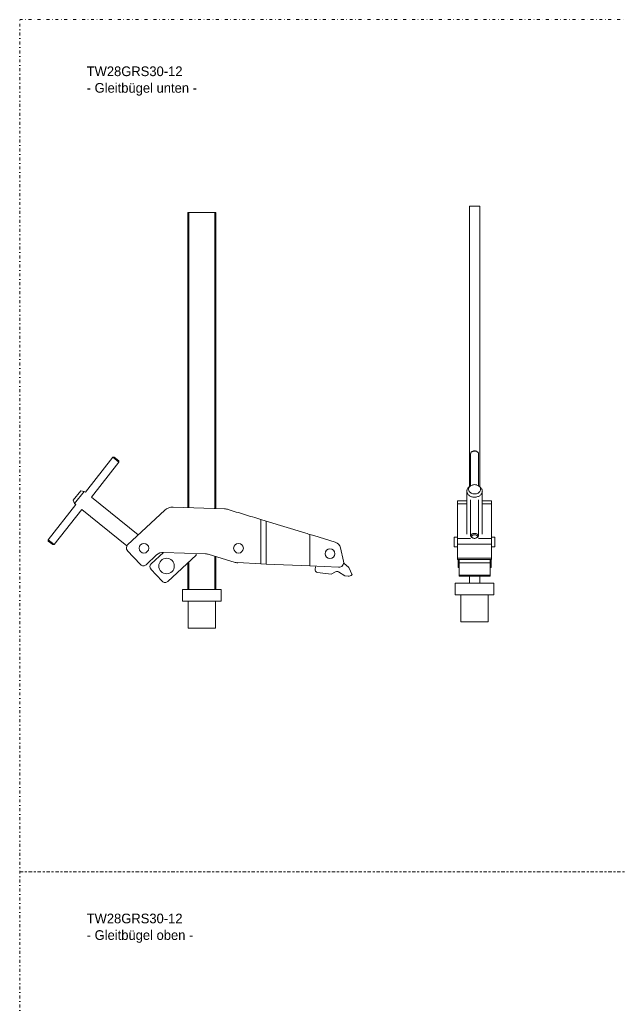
# Model space of a CAD drawing. Header units: millimetres. Extents: x -48 to 1376, y -71 to 1988.
# Tile 3 of 4: x -48 to 569, y 972 to 1988. Entities that reach past the tile are written whole.
import ezdxf

# ---------------------------------------------------------------- set-up
doc = ezdxf.new("R2010")
doc.units = ezdxf.units.MM
doc.header["$MEASUREMENT"] = 0
doc.linetypes.add('DASHEDDOT', pattern=[9.2, 3, -3, 0.2, -3])
for name, color, linetype, true_color in [('Default', 7, 'Continuous', 0xffffff), ('sichtbar', 7, 'Continuous', 0xffffff), ('Tangente', 7, 'Continuous', 0xffffff)]:
    doc.layers.add(name, color=color, linetype=linetype, true_color=true_color)
doc.styles.add('VX Simplex Roman', font='txt', dxfattribs={"height": 0.2})

msp = doc.modelspace()

# ---------------------------------------------------------------- linework, layer by layer
at = {"layer": 'Default', "color": 7, "linetype": 'DASHEDDOT', "lineweight": 5, "true_color": 0xffffff}
for p, q in [((-48.2, 1987.6), (1375.6, 1987.6)), ((-48.2, -71.2), (-48.2, 1987.6)), ((-48.2, 1108.3), (1375.6, 1108.3)), ((1123.7, 1108.3), (-48.2, 1108.3))]:
    msp.add_line(p, q, dxfattribs=at)
at = {"layer": 'sichtbar', "color": 1, "linetype": 'Continuous', "lineweight": 5, "true_color": 0xff0000}
for p, q in [((125.4, 1484.1), (125.4, 1788.6)), ((125.4, 1788.6), (126.4, 1788.6)), ((126.4, 1788.6), (153, 1788.6)), ((126.4, 1484.1), (126.4, 1788.6)), ((153, 1788.6), (154, 1788.6)), ((153, 1483.1), (153, 1788.6)), ((154, 1483.1), (154, 1788.6)), ((415.7, 1505.7), (415.7, 1795.1)), ((415.7, 1795.1), (426.4, 1795.1)), ((426.4, 1505.7), (426.4, 1795.1)), ((19.5, 1499.9), (47.8, 1536)), ((47.8, 1536), (49.2, 1536.2)), ((54, 1531), (47.8, 1536)), ((53.9, 1532.5), (49.2, 1536.2)), ((417, 1506.6), (417, 1540)), ((418.5, 1541.9), (419.2, 1542.2)), ((423.5, 1541.9), (422.9, 1542.2)), ((425, 1506.6), (425, 1540)), ((25.7, 1494.9), (54, 1531)), ((54, 1531), (53.9, 1532.5)), ((415.7, 1505.7), (416.9, 1506.6)), ((426.4, 1505.7), (425.2, 1506.6)), ((14.8, 1501.3), (7.1, 1491.7)), ((18.3, 1500.8), (8.3, 1488.4)), ((14.8, 1501.3), (18.3, 1500.8)), ((18.3, 1500.8), (19.5, 1499.9)), ((25.7, 1494.9), (74.1, 1455.9)), ((413, 1501.1), (413, 1456.8)), ((429, 1501.1), (429, 1456.8)), ((-18.9, 1451), (9.6, 1487.3)), ((8.3, 1488.4), (7.1, 1491.7)), ((8.3, 1488.4), (9.6, 1487.3)), ((110.1, 1484.6), (163.2, 1482.8)), ((403.5, 1491.1), (413, 1491.1)), ((403.5, 1487.9), (403.5, 1491.1)), ((403.5, 1452.1), (403.5, 1487.9)), ((417, 1455), (417, 1492.1)), ((425, 1455), (425, 1492.1)), ((429, 1491.1), (438.5, 1491.1)), ((438.5, 1487.9), (438.5, 1491.1)), ((438.5, 1452.1), (438.5, 1487.9)), ((-12.6, 1446.1), (15.8, 1482.3)), ((15.8, 1482.3), (62.4, 1444.7)), ((63, 1445.6), (101.5, 1481.4)), ((200.6, 1471.9), (200.6, 1426.2)), ((205.9, 1470.2), (200.6, 1471.9)), ((245.8, 1458), (205.9, 1470.2)), ((205.9, 1470.2), (205.9, 1425.9)), ((255.2, 1455.2), (251, 1456.5)), ((251, 1456.5), (251, 1423.9)), ((277.3, 1448.4), (255.2, 1455.2)), ((400, 1453.7), (403.5, 1453.7)), ((400, 1453.6), (400, 1453.7)), ((400, 1453.6), (403.5, 1453.6)), ((400, 1448.6), (400, 1453.6)), ((418.5, 1453.1), (419.2, 1452.8)), ((423.5, 1453.1), (422.9, 1452.8)), ((438.5, 1453.7), (442, 1453.7)), ((438.5, 1453.6), (442, 1453.6)), ((442, 1453.6), (442, 1453.7)), ((442, 1448.6), (442, 1453.6)), ((-18.7, 1449.6), (-18.9, 1451)), ((-12.6, 1446.1), (-18.9, 1451)), ((-14, 1445.9), (-18.7, 1449.6)), ((-12.6, 1446.1), (-14, 1445.9)), ((400, 1443.6), (400, 1448.6)), ((400, 1443.6), (403.5, 1443.6)), ((403.5, 1446.4), (403.5, 1452.1)), ((403.5, 1431.8), (403.5, 1446.4)), ((438.5, 1446.4), (438.5, 1452.1)), ((438.5, 1431.8), (438.5, 1446.4)), ((438.5, 1443.6), (442, 1443.6)), ((442, 1443.6), (442, 1448.6)), ((76.5, 1425.3), (62.8, 1439.9)), ((93, 1435.3), (82.1, 1425.1)), ((87.4, 1426.1), (100.1, 1437.9)), ((143.4, 1436.4), (100.2, 1437.9)), ((133.7, 1435.1), (104.5, 1407.9)), ((133.7, 1436.8), (133.7, 1435.1)), ((173.1, 1427.9), (147.3, 1435.8)), ((153, 1399.6), (153, 1434.1)), ((154, 1399.6), (154, 1433.7)), ((285.9, 1428.7), (282.7, 1442.6)), ((125.4, 1399.6), (125.4, 1427.3)), ((126.4, 1399.6), (126.4, 1428.3)), ((200.6, 1426.2), (176.8, 1427.3)), ((200.6, 1426.2), (205.9, 1425.9)), ((205.9, 1425.9), (251, 1423.9)), ((251, 1423.9), (280.8, 1422.5)), ((256.6, 1420.9), (257.4, 1423.6)), ((286, 1426.9), (291.3, 1422.2)), ((403.5, 1430.5), (403.5, 1431.8)), ((403.5, 1430.5), (438.5, 1430.5)), ((404, 1430.3), (404, 1430.5)), ((404, 1422.3), (404, 1430.3)), ((405, 1427), (405, 1430.5)), ((405, 1414.5), (405, 1427)), ((437, 1427), (437, 1430.5)), ((437, 1414.5), (437, 1427)), ((438, 1430.3), (438, 1430.5)), ((438, 1422.3), (438, 1430.3)), ((438.5, 1430.5), (438.5, 1431.8)), ((98.8, 1408.1), (87.2, 1420.5)), ((273.1, 1415.4), (259.1, 1417.1)), ((277.7, 1417.8), (273.1, 1415.4)), ((287.1, 1413.7), (280.7, 1417.7)), ((290.6, 1413.3), (287.1, 1413.7)), ((291.3, 1422.2), (294.6, 1414.6)), ((404, 1422.3), (405, 1422.3)), ((405, 1413.3), (405, 1414.5)), ((405, 1413.3), (437, 1413.3)), ((415.7, 1406.1), (415.7, 1413.3)), ((426.4, 1406.1), (426.4, 1413.3)), ((437, 1422.3), (438, 1422.3)), ((437, 1413.3), (437, 1414.5)), ((401, 1406.1), (401, 1394.1)), ((401, 1406.1), (421, 1406.1)), ((421, 1406.1), (441, 1406.1)), ((441, 1406.1), (441, 1394.1)), ((119.7, 1399.6), (159.7, 1399.6)), ((119.7, 1399.6), (119.7, 1387.6)), ((159.7, 1399.6), (159.7, 1387.6)), ((401, 1394.1), (421, 1394.1)), ((407, 1394.1), (407, 1366.1)), ((421, 1394.1), (441, 1394.1)), ((435, 1394.1), (435, 1366.1)), ((119.7, 1387.6), (159.7, 1387.6)), ((125.7, 1387.6), (125.7, 1359.6)), ((153.7, 1387.6), (153.7, 1359.6)), ((407, 1366.1), (421, 1366.1)), ((421, 1366.1), (435, 1366.1)), ((125.7, 1359.6), (153.7, 1359.6))]:
    msp.add_line(p, q, dxfattribs=at)
for centre, radius in [((79.9, 1442.2), 5), ((177.5, 1442.2), 5), ((271.8, 1436.5), 5), ((103.3, 1423.8), 8)]:
    msp.add_circle(centre, radius, dxfattribs=at)
for centre, radius, start, end in [((418.6, 1540), 1.53, 160.8563, 180), ((419, 1539.9), 1.96, 143.9584, 160.8563), ((419.4, 1539.6), 2.45, 128.3947, 143.9584), ((420.2, 1538.5), 3.88, 116.0349, 128.3947), ((420.7, 1537.5), 4.91, 102.1161, 116.0349), ((420.8, 1538.9), 3.68, 102.1161, 116.0349), ((421, 1536), 6.47, 90, 102.1161), ((421, 1537.8), 4.85, 90, 102.1161), ((421, 1537.8), 4.85, 77.8839, 90), ((421, 1536), 6.47, 77.8839, 90), ((421.3, 1538.9), 3.68, 63.9651, 77.8839), ((421.4, 1537.5), 4.91, 63.9651, 77.8839), ((421.8, 1538.4), 3.89, 51.9835, 63.9651), ((422.7, 1539.5), 2.49, 36.9979, 51.9835), ((423.1, 1539.8), 1.98, 19.7142, 36.9979), ((423.5, 1540), 1.53, 0, 19.7142), ((418.8, 1500.7), 5.87, 137.39, 151.1796), ((419.8, 1499.7), 7.27, 125.0053, 137.39), ((418.6, 1503), 3.77, 163.3919, 184.2415), ((419, 1502.9), 4.12, 142.8321, 163.3919), ((420, 1502.1), 5.47, 125.0053, 142.8321), ((420.6, 1501.2), 6.49, 106.6266, 125.0053), ((421, 1499.9), 7.92, 90, 106.6266), ((421, 1499.9), 7.92, 73.3734, 90), ((421.4, 1501.2), 6.49, 54.9947, 73.3734), ((422, 1502.1), 5.48, 37.7121, 54.9947), ((423.1, 1502.9), 4.15, 17.8381, 37.7121), ((422.2, 1499.7), 7.28, 42.9841, 54.9947), ((423.4, 1503), 3.79, 357.0202, 17.8381), ((423.2, 1500.7), 5.91, 29.649, 42.9841), ((417.9, 1501.1), 4.85, 165.2362, 180), ((417.9, 1501.1), 4.85, 180, 193.4631), ((418.4, 1500.9), 5.35, 151.1796, 165.2362), ((418.3, 1501.2), 5.26, 193.4631, 206.382), ((418.7, 1501.4), 5.7, 206.382, 219.1125), ((419.6, 1502.1), 6.89, 219.1125, 230.6834), ((418.8, 1503), 3.93, 184.2415, 204.6762), ((419.2, 1503.2), 4.43, 204.6762, 223.9413), ((420.1, 1502.7), 7.64, 230.6834, 241.7063), ((420.3, 1504.3), 5.93, 223.9413, 240.5737), ((420.7, 1504), 9.07, 241.7063, 251.8175), ((420.8, 1505.1), 6.84, 240.5737, 256.1324), ((420.9, 1504.5), 9.66, 251.8175, 260.9872), ((421, 1506.1), 7.94, 256.1324, 270.5719), ((421, 1505.1), 10.3, 260.9872, 269.8772), ((421, 1505.1), 10.3, 269.8772, 279.3095), ((421, 1506.1), 7.91, 270.5719, 284.9045), ((421.1, 1504.5), 9.61, 279.3095, 289.0671), ((421.3, 1505), 6.76, 284.9045, 300.4137), ((421.3, 1503.9), 8.99, 289.0671, 299.1742), ((421.8, 1504.2), 5.85, 300.4137, 317.1397), ((422, 1502.6), 7.55, 299.1742, 310.2046), ((422.9, 1503.2), 4.38, 317.1397, 336.4949), ((423.3, 1503), 3.9, 336.4949, 357.0202), ((422.5, 1502.1), 6.81, 310.2046, 321.8435), ((423.4, 1501.3), 5.64, 321.8435, 334.6369), ((423.7, 1500.9), 5.38, 15.2091, 29.649), ((423.8, 1501.2), 5.23, 334.6369, 347.0764), ((424.2, 1501.1), 4.85, 0, 15.2091), ((424.2, 1501.1), 4.85, 347.0764, 0), ((109.7, 1472.6), 12, 88, 133), ((162.8, 1468.8), 14, 73.0417, 88), ((-3786, -11480.7), 13552.1, 72.9672, 73.04175), ((8073.9, 27232.1), 26936.6, 252.9672, 253.0047), ((2844.9, 9964.2), 8894.4, 253.00906, 253.04389), ((418.6, 1455), 1.56, 147.8568, 180), ((418.6, 1455), 1.53, 180, 199.7142), ((419, 1455.2), 1.98, 199.7142, 216.9979), ((419.6, 1454.3), 2.81, 124.0639, 147.8568), ((419.4, 1455.5), 2.49, 216.9979, 231.9835), ((420.2, 1456.6), 3.89, 231.9835, 243.9651), ((419.2, 1454.2), 1.2, 155.751, 181.6502), ((419.3, 1454.2), 1.23, 181.6502, 207.1649), ((420.4, 1453.2), 4.23, 105.2295, 124.0639), ((419.5, 1454.1), 1.53, 132.7903, 155.751), ((419.6, 1454.4), 1.59, 207.1649, 228.1906), ((420.4, 1453.2), 2.8, 115.8681, 132.7903), ((420.4, 1455.3), 2.82, 228.1906, 243.9651), ((420.8, 1452.4), 3.69, 102.048, 115.8681), ((421, 1451), 6.45, 90, 105.2295), ((421, 1451.2), 4.85, 90, 102.048), ((421, 1451), 6.46, 74.9232, 90), ((421, 1451.2), 4.85, 77.7996, 90), ((421.3, 1452.4), 3.67, 63.7583, 77.7996), ((421.6, 1453.1), 4.27, 56.3496, 74.9232), ((421.7, 1453.2), 2.77, 46.851, 63.7583), ((421.6, 1455.3), 2.82, 296.0349, 311.7048), ((422.5, 1454.4), 1.6, 311.7048, 332.5575), ((421.8, 1456.6), 3.88, 296.0349, 308.3947), ((422.5, 1454.1), 1.52, 23.9565, 46.851), ((422.8, 1454.2), 1.19, 358.0273, 23.9565), ((422.8, 1454.2), 1.24, 332.5575, 358.0273), ((422.2, 1454), 3.2, 45.0757, 56.3496), ((422.7, 1455.4), 2.45, 308.3947, 323.9584), ((422.9, 1454.7), 2.19, 31.4273, 45.0757), ((423.1, 1455.1), 1.96, 323.9584, 340.8563), ((423.2, 1454.9), 1.84, 16.4561, 31.4273), ((423.5, 1455), 1.53, 340.8563, 0), ((423.5, 1455), 1.53, 0, 16.4561), ((65.8, 1442.6), 4, 133, 223), ((274.9, 1440.8), 8, 13, 73), ((420.8, 1456.1), 3.67, 243.9651, 257.5943), ((421, 1457.2), 4.84, 257.5943, 269.4604), ((421, 1457.2), 4.87, 269.4604, 281.8274), ((421.3, 1456.1), 3.69, 281.8274, 296.0349), ((99.9, 1427.9), 10, 88, 133), ((142.9, 1421.4), 15, 73, 88), ((79.4, 1428), 4, 223, 313), ((90.2, 1423.2), 4, 133, 223), ((177.5, 1442.2), 15, 253, 267.4), ((281.1, 1427.5), 5, 267.4, 13), ((259.5, 1420.1), 3, 163, 263.1514), ((279.1, 1415.2), 3, 58, 118), ((291.2, 1418.3), 5, 263.1514, 312.2471), ((101.8, 1410.8), 4, 223, 313)]:
    msp.add_arc(centre, radius, start, end, dxfattribs=at)
at = {"layer": 'Tangente', "color": 6, "linetype": 'Continuous', "lineweight": 5, "true_color": 0xff00ff}
for p, q in [((403.5, 1487.9), (413, 1487.9)), ((429, 1487.9), (438.5, 1487.9)), ((403.5, 1452.1), (417, 1452.1)), ((403.5, 1446.4), (438.5, 1446.4)), ((425, 1452.1), (438.5, 1452.1)), ((403.5, 1431.8), (438.5, 1431.8)), ((405, 1427), (437, 1427)), ((405, 1414.5), (437, 1414.5))]:
    msp.add_line(p, q, dxfattribs=at)

# ---------------------------------------------------------------- texts
at = {"layer": 'Default', "color": 1, "linetype": 'Continuous', "lineweight": -3, "true_color": 0xff0000, "char_height": 10, "attachment_point": 7, "style": 'VX Simplex Roman'}
for s, insert in [('TW28GRS30-12', (20.9, 1929.2)), ('- Gleitbügel unten -', (20.9, 1909.2)), ('TW28GRS30-12', (20.9, 1055)), ('- Gleitbügel oben -', (20.9, 1035))]:
    msp.add_mtext(s, dxfattribs=dict(at, insert=insert))

doc.saveas('drawing.dxf')
